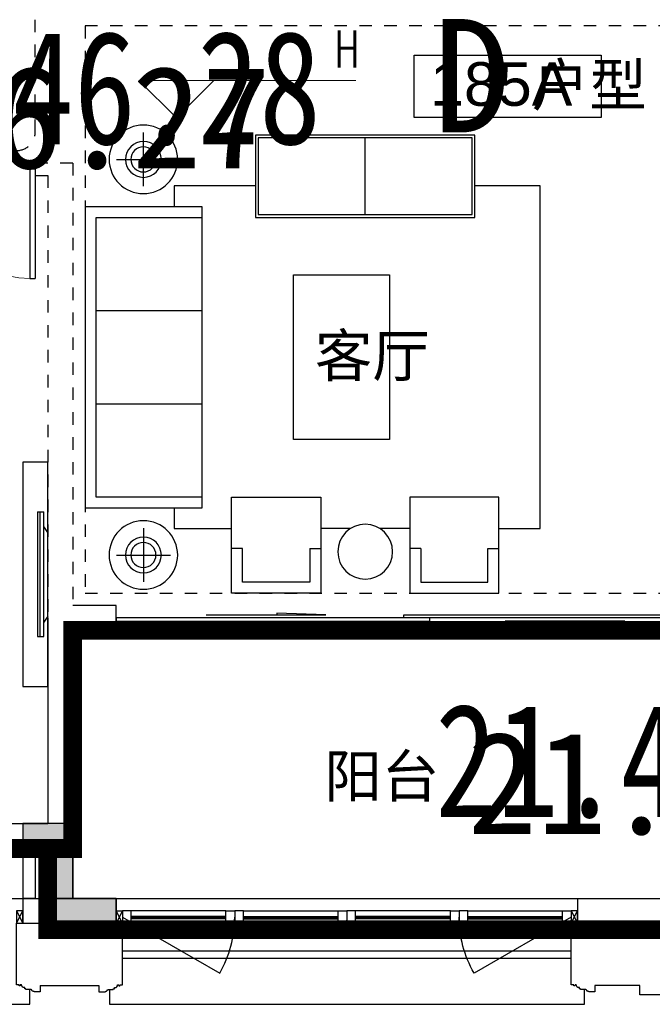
# Model space of a CAD drawing. Header units: millimetres. Extents: x 296296 to 297283, y 219875 to 220035.
# Tile 89 of 256: x 296764 to 296769, y 220010 to 220018. Entities that reach past the tile are written whole.
import ezdxf
from ezdxf.enums import TextEntityAlignment as Align

# ---------------------------------------------------------------- set-up
doc = ezdxf.new("R2010")
doc.units = ezdxf.units.MM
for name, pattern in [('-DASH', [0.35, 0.25, -0.1]), ('185洋房-边套（报建版）-旧规$0$DASH', [0.35, 0.25, -0.1]), ('185洋房-边套（报建版）-旧规$0$洋房户型$0$_DASH', [0.6000000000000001, 0.4, -0.2]), ('CONTINOUS', [0])]:
    doc.linetypes.add(name, pattern=pattern)
for name, color, linetype in [('$面积结果', 7, 'Continuous'), ('面积-住宅全面积', 1, 'Continuous'), ('面积-住宅半面积', 1, 'Continuous')]:
    doc.layers.add(name, color=color, linetype=linetype)
for name, color, linetype, lineweight in [('A-注-房间名称.....ANNO-ROOM', 251, 'Continuous', 0), ('A-注-标高.........ANNO-HIGH', 251, 'Continuous', 0), ('面校面积', 1, 'CONTINOUS', 0), ('面积-计容-住宅-0.5', 1, 'Continuous', 0), ('面积-计容-住宅-1', 1, 'Continuous', 0)]:
    doc.layers.add(name, color=color, linetype=linetype, lineweight=lineweight)
doc.styles.add('_TCH_DIM', font='SIMPLEX', dxfattribs={"bigfont": 'GBCBIG'})
doc.styles.add('dw', font='simhei.ttf')
doc.styles.get("Standard").update_dxf_attribs({"font": 'arial.ttf'})

# ---------------------------------------------------------------- blocks, each defined once
blk = doc.blocks.new('wy53eu64i765i57i78i')
blk.add_hatch(color=253).paths.add_polyline_path([(956774.8551656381, 180258.4376814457), (956774.8551656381, 180058.4376814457), (956974.8551656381, 180058.4376814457), (956974.8551656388, 179458.4376814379), (957524.8551645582, 179458.4376814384), (957524.855164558, 179658.4376814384), (957174.8551656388, 179658.4376814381), (957174.8551656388, 180258.4376814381)])
at = {"color": 253}
blk.add_lwpolyline([(956774.8551656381, 180258.4376814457), (956774.8551656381, 180058.4376814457), (956974.8551656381, 180058.4376814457), (956974.8551656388, 179458.4376814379), (957524.8551645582, 179458.4376814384), (957524.855164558, 179658.4376814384), (957174.8551656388, 179658.4376814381), (957174.8551656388, 180258.4376814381)], close=True, dxfattribs=at)
blk = doc.blocks.new('4uyh5uj6kj67j75rykjtuk7tsik76ykj')
at = {"color": 253}
blk.add_lwpolyline([(817114.2793763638, 428423.8166638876), (818614.2793763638, 428423.8166638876), (818614.2793763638, 427923.8166638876), (817114.2793763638, 427923.8166638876)], close=True, dxfattribs=at)
for s, height, p in [('185A', 350, (817242, 428017.5)), ('户型', 337.5886524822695, (818058.6666666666, 428017.5)), ('客厅', 337.5886524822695, (816318, 425844.5)), ('阳台', 337.5886524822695, (816394.5, 422470.5))]:
    blk.add_text(s, height=height, dxfattribs=at).set_placement(p)
blk = doc.blocks.new('185洋房-边套（报建版）-旧规$0$洋房户型$0$11Sofa_1_ICDA')
at = {"color": 253}
for p, q in [((-850, 1100), (-850, -1100)), ((0, 1100), (-850, 1100)), ((0, 1100), (0, -1100)), ((-80, 1020), (-850, 1020)), ((-80, -1020), (-80, 1020)), ((-80, 340), (-850, 340)), ((-80, -340), (-850, -340)), ((-850, -1020), (-80, -1020)), ((-850, -1100), (0, -1100))]:
    blk.add_line(p, q, dxfattribs=at)
blk = doc.blocks.new('185洋房-边套（报建版）-旧规$0$洋房户型$0$11Sofa_4_ICDA')
at = {"color": 253}
for p, q in [((80.00000000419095, 325.4545454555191), (4.1909516e-09, 325.4545454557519)), ((80.00000000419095, 325.4545454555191), (25.45454545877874, 325.4545454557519)), ((570.9090909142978, 325.4545454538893), (625.4545454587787, 325.4545454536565)), ((570.9090909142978, 325.4545454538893), (650.9090909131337, 325.4545454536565))]:
    blk.add_line(p, q, dxfattribs=at)
for points in [[(650.9090909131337, -2.3283064e-09), (650.9090909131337, 699.9999999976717), (9.0803951e-09, 699.9999999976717), (0, 0), (650.9090909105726, -2.3283064e-09), (650.9090909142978, 325.454545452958)], [(80.00000000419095, 325.4545454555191), (80.0000000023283, 79.99999999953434), (570.9090909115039, 79.99999999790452), (570.9090909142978, 325.4545454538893)], [(80.00000000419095, 325.4545454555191), (80.0000000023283, 79.99999999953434), (570.9090909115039, 79.99999999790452), (570.9090909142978, 325.4545454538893)]]:
    blk.add_lwpolyline(points, dxfattribs=at)
blk = doc.blocks.new('185洋房-边套（报建版）-旧规$0$洋房户型$0$11Sofa_5_ICDA')
at = {"color": 253}
for points in [[(0, 0), (1600, 0), (1600, -600), (0, -600)], [(20, -20), (1580, -20), (1580, -580), (20, -580)]]:
    blk.add_lwpolyline(points, close=True, dxfattribs=at)
blk.add_lwpolyline([(799.9975441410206, -580), (799.999915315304, -20)], dxfattribs=at)
blk = doc.blocks.new('*U1095')
at = {"color": 253}
for p, q in [((-425.0000000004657, 1246.488670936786), (-425.0000000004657, 1639.215943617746)), ((-228.6363636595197, 1442.852307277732), (-621.3636363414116, 1442.852307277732)), ((-2367.147781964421, -1248.922221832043), (-2148.676227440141, -1248.922221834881)), ((-1936.528427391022, -1248.922221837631), (-1718.056872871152, -1248.922221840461)), ((-425.0000000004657, -1246.488670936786), (-425.0000000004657, -1639.215943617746)), ((-228.6363636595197, -1442.852307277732), (-621.3636363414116, -1442.852307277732))]:
    blk.add_line(p, q, dxfattribs=at)
for points in [[(-3018.056872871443, -1248.922221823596), (-3318.056872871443, -1248.922221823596), (-3318.056872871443, 1248.922221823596), (-2842.602327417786, 1248.922221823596)], [(-1242.602327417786, 1248.922221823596), (-649.9999999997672, 1248.922221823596), (-649.9999999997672, 1100)], [(-650.0000000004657, -1100), (-650.0000000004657, -1248.922221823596), (-1067.14778196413, -1248.922221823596)]]:
    blk.add_lwpolyline(points, dxfattribs=at)
blk.add_lwpolyline([(-1519.014904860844, -600), (-1519.014904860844, 600), (-2219.014904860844, 600), (-2219.014904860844, -600)], close=True, dxfattribs=at)
for centre, radius in [((-425.0000000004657, 1442.852307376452), 250), ((-425.0000000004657, 1442.852307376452), 130.9090908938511), ((-425.0000000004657, 1442.852307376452), 91.63636362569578), ((-2042.602327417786, -1418.475540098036), 200), ((-425.0000000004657, -1442.852307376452), 250), ((-425.0000000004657, -1442.852307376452), 130.9090908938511), ((-425.0000000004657, -1442.852307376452), 91.63636362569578)]:
    blk.add_circle(centre, radius, dxfattribs=at)
for name, p in [('185洋房-边套（报建版）-旧规$0$洋房户型$0$11Sofa_5_ICDA', (-2842.602327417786, 1620)), ('185洋房-边套（报建版）-旧规$0$洋房户型$0$11Sofa_1_ICDA', (0, 0)), ('185洋房-边套（报建版）-旧规$0$洋房户型$0$11Sofa_4_ICDA', (-1718.056872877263, -1719.999999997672))]:
    blk.add_blockref(name, p, dxfattribs=at)
at = {"color": 253, "xscale": -1}
blk.add_blockref('185洋房-边套（报建版）-旧规$0$洋房户型$0$11Sofa_4_ICDA', (-2367.147781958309, -1719.999999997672), dxfattribs=at)
blk = doc.blocks.new('*U1133')
at = {"color": 253}
for p, q in [((81.74266609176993, 1227.285564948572), (31.14089684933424, 1227.28556510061)), ((31.14089620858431, 1109.991018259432), (31.14089684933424, 1227.28556510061)), ((64.69396885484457, 1227.285564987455), (64.69396468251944, 227.2593740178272)), ((81.74266609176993, 1227.285564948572), (81.7426618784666, 227.2593739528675)), ((-3.98270785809e-05, 1063.073199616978), (31.14089619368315, 1109.991018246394)), ((31.14089324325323, 344.5539209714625), (31.14089620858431, 1109.991018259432)), ((-4.22820448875e-05, 391.4717398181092), (-3.98270785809e-05, 1063.073199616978)), ((-4.22820448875e-05, 391.4717398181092), (31.14089324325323, 344.5539209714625)), ((31.1408926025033, 227.259374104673), (31.1408932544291, 344.5539209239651)), ((81.7426618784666, 227.2593739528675), (31.1408926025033, 227.259374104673))]:
    blk.add_line(p, q, dxfattribs=at)
blk.add_lwpolyline([(199.9999588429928, -172.7275289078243), (-4.11570072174e-05, -172.7275289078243), (-4.0790066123e-05, 1627.272469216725), (199.9999588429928, 1627.272469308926)], close=True, dxfattribs=at)
blk = doc.blocks.new('185洋房-边套（报建版）-旧规$0$$DorLib2D$00000131')
at = {"color": 253, "linetype": 'Continuous'}
for p, q in [((0.1499999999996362, 0.125), (0.231949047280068, 0.1972603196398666)), ((0.231949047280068, 0.1972603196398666), (0.231949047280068, 0.125)), ((-0.5, 0.125), (-0.5, 0)), ((0.0192439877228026, 0.125), (-0.5, 0.125)), ((0.0192439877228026, 0), (0.0192439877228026, 0.125)), ((0.3500000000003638, 0.125), (0.1499999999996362, 0.125)), ((-0.5, 0), (0.0192439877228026, 0)), ((-0.0239902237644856, 0), (0.5, 0)), ((-0.0239902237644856, -0.125), (-0.0239902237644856, 0)), ((0.5, 0), (0.5, -0.125)), ((-0.3500000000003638, -0.125), (-0.1499999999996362, -0.125)), ((-0.231949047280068, -0.1972603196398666), (-0.231949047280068, -0.125)), ((-0.1499999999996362, -0.125), (-0.231949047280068, -0.1972603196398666)), ((0.5, -0.125), (-0.0239902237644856, -0.125))]:
    blk.add_line(p, q, dxfattribs=at)
blk = doc.blocks.new('185洋房-边套（报建版）-旧规$0$洋房户型$0$$DorLib2D$00000001')
at = {"color": 253}
for p, q in [((0.45, 0.9750000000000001), (0.5000000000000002, 0.9750000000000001)), ((0.45, 0), (0.45, 0.9750000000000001)), ((0.5, 0), (0.5, 0.9750000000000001)), ((0.5, 0), (0.45, 0))]:
    blk.add_line(p, q, dxfattribs=at)
at = {"color": 253, "lineweight": 13}
blk.add_arc((0.475, 0), 0.975, 91.4692835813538, 180, dxfattribs=at)
blk = doc.blocks.new('185洋房-边套（报建版）-旧规')
at = {"color": 253, "linetype": '185洋房-边套（报建版）-旧规$0$DASH'}
for p, q in [((7199.99999999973, 5999.999979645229), (6899.99999999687, 5999.999979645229)), ((6899.99999999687, 5999.999979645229), (6899.999999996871, 5899.999979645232)), ((7199.99999999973, 5999.999979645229), (7200.000000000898, 2450.000000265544)), ((6899.999999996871, 5899.999979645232), (6999.999999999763, 5899.999979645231)), ((6999.999999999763, 5899.999979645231), (7000.000000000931, 2350.000000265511))]:
    blk.add_line(p, q, dxfattribs=at)
at = {"color": 253, "linetype": 'Continuous'}
for p, q in [((7550.000000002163, 2450.000000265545), (7200.000000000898, 2450.000000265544)), ((7550.000000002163, 2250.000000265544), (7550.000000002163, 2450.000000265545)), ((7000.000000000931, 2350.000000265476), (7000.000000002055, 700.000000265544)), ((7200.000000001, 2250.000000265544), (7200.000000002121, 600.0000002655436)), ((7200.000000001, 2250.000000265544), (7550.000000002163, 2250.000000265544)), ((6800.000000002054, 700.0000002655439), (6800.000000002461, 100.0000002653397)), ((6800.000000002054, 700.0000002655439), (7000.000000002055, 700.000000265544)), ((7200.000000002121, 600.0000002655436), (7200.000000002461, 100.0000002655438)), ((6900.00000000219, 500.0000002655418), (6900.000000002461, 100.0000002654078)), ((6900.00000000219, 500.0000002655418), (7000.000000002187, 500.0000002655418)), ((7000.000000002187, 500.0000002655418), (7000.000000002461, 100.0000002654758)), ((6900.000000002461, 100.0000002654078), (6800.000000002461, 100.0000002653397)), ((7200.000000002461, 100.0000002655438), (7000.000000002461, 100.0000002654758))]:
    blk.add_line(p, q, dxfattribs=at)
at = {"color": 253, "linetype": '185洋房-边套（报建版）-旧规$0$洋房户型$0$_DASH', "ltscale": 0.5}
blk.add_lwpolyline([(6900.000120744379, 6249.999991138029), (6900.000120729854, 8349.99999644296, 0.4142135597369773), (6750.000122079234, 8499.9999964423), (5550.000076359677, 8500.000004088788, 0.4142135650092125), (5400.000075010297, 8350.000004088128), (5400.000075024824, 6249.999998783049, 0.4142135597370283), (5550.00007367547, 6099.999998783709), (6750.000119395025, 6099.999991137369, 0.4142135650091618)], format="xyb", close=True, dxfattribs=at)
blk.add_lwpolyline([(12400.00000004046, 7099.999979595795), (7300.000120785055, 7099.999979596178), (7300.00012074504, 2550.000000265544), (12400.00000000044, 2550.000000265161)], close=True, dxfattribs=at)
at = {"color": 253}
blk.add_lwpolyline([(4500.000000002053, 700.000000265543), (6800.000000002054, 700.000000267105)], dxfattribs=at)
for name, p, xscale, yscale, zscale in [('*U1095', (7300.000120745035, 4442.000000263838), -1.1, 1.1, 1.1), ('185洋房-边套（报建版）-旧规$0$洋房户型$0$$DorLib2D$00000001', (6449.999999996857, 5949.999979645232), 900, -900, 100), ('185洋房-边套（报建版）-旧规$0$$DorLib2D$00000131', (9950.00000000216, 2350.000000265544), -4800, 200, 200)]:
    blk.add_blockref(name, p, dxfattribs=dict(at, xscale=xscale, yscale=yscale, zscale=zscale))
at = {"color": 253, "xscale": -1}
blk.add_blockref('*U1133', (6999.99995902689, 1972.727530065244), dxfattribs=at)
blk = doc.blocks.new('*U1462')
at = {"color": 253}
blk.add_lwpolyline([(3858.571176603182, 221.0000007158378), (3858.571176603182, 340.0000008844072), (48.57117371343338, 340.0000008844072), (48.57117371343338, 221.0000007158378)], dxfattribs=at)
for points in [[(-36.42882628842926, 190.0000006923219), (-36.42882628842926, 240.0000006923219), (13.57117371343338, 240.0000006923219), (13.57117371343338, 237.0000006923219), (20.57117371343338, 237.0000006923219), (20.57117371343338, 234.0000007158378), (23.57117371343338, 234.0000007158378, -0.4142135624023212), (30.57117371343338, 227.0000007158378), (30.57117371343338, 224.0000007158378), (37.57117371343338, 224.0000007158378), (37.57117371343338, 221.0000007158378), (78.57117462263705, 221.0000010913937), (78.5711745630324, 216.000000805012), (88.57117450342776, 216.0000006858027), (88.57117438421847, 206.000000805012), (93.57117527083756, 206.0000007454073, -0.4039906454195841), (113.5711747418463, 185.0000008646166), (123.5711744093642, 185.0000009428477), (123.5711743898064, 187.5000007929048, -0.9999999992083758), (133.571174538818, 187.5000008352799), (133.5711745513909, 185.0000008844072), (153.5711751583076, 185.0000008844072), (153.5711751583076, -309.9999993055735)], [(3943.571176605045, 190.0000006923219), (3943.571176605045, 240.0000006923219), (3893.571176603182, 240.0000006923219), (3893.571176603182, 237.0000006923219), (3886.571176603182, 237.0000006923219), (3886.571176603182, 234.0000007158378), (3883.571176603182, 234.0000007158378, 0.4142135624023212), (3876.571176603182, 227.0000007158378), (3876.571176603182, 224.0000007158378), (3869.571176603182, 224.0000007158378), (3869.571176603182, 221.0000007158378), (3828.571175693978, 221.0000010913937), (3828.571175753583, 216.000000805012), (3818.571175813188, 216.0000006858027), (3818.571175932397, 206.000000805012), (3813.571175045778, 206.0000007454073, 0.4039906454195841), (3793.571175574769, 185.0000008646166), (3783.571175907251, 185.0000009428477), (3783.571175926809, 187.5000007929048, 0.9999999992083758), (3773.571175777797, 187.5000008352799), (3773.571175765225, 185.0000008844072), (3753.571175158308, 185.0000008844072), (3753.571175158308, -309.9999993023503)]]:
    blk.add_lwpolyline(points, format="xyb", dxfattribs=at)
blk = doc.blocks.new('*U1464')
at = {"color": 253}
blk.add_lwpolyline([(1958.571176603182, 221.0000007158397), (1958.571176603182, 340.000000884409), (-51.42882628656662, 340.0000008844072), (-51.42882628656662, 221.0000007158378)], dxfattribs=at)
for points in [[(-136.4288262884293, 190.0000006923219), (-136.4288262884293, 240.0000006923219), (-86.42882628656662, 240.0000006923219), (-86.42882628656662, 237.0000006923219), (-79.42882628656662, 237.0000006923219), (-79.42882628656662, 234.0000007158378), (-76.42882628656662, 234.0000007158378, -0.4142135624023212), (-69.42882628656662, 227.0000007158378), (-69.42882628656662, 224.0000007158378), (-62.42882628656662, 224.0000007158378), (-62.42882628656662, 221.0000007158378), (-21.42882537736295, 221.0000010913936), (-21.4288254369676, 216.000000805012), (-11.42882549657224, 216.0000006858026), (-11.42882561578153, 206.0000008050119), (-6.428824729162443, 206.0000007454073, -0.4039906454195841), (13.57117474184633, 185.0000008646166), (23.57117440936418, 185.0000009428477), (23.5711743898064, 187.5000007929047, -0.9999999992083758), (33.57117453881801, 187.5000008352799), (33.57117455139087, 185.0000008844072), (53.5711751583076, 185.0000008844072), (53.5711751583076, -309.9999986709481)], [(2043.571176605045, 190.0000006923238), (2043.571176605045, 240.0000006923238), (1993.571176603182, 240.0000006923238), (1993.571176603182, 237.0000006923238), (1986.571176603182, 237.0000006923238), (1986.571176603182, 234.0000007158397), (1983.571176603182, 234.0000007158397, 0.4142135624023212), (1976.571176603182, 227.0000007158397), (1976.571176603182, 224.0000007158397), (1969.571176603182, 224.0000007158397), (1969.571176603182, 221.0000007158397), (1928.571175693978, 221.0000010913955), (1928.571175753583, 216.0000008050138), (1918.571175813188, 216.0000006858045), (1918.571175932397, 206.0000008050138), (1913.571175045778, 206.0000007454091, 0.4039906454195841), (1893.571175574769, 185.0000008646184), (1883.571175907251, 185.0000009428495), (1883.571175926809, 187.5000007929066, 0.9999999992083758), (1873.571175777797, 187.5000008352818), (1873.571175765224, 185.000000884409), (1853.571175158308, 185.000000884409), (1853.571175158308, -309.9999986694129)]]:
    blk.add_lwpolyline(points, format="xyb", dxfattribs=at)
blk = doc.blocks.new('185标准层外包-边-报建版$0$seyesryhertyheryetrye')
at = {"color": 253}
blk.add_lwpolyline([(22072.70269624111, 23949.57976469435), (22022.70269624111, 23949.57976469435), (22022.70269624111, 23849.57976469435), (22072.70269624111, 23849.57976469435)], close=True, dxfattribs=at)
for points in [[(22022.70269624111, 23849.57976469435), (22072.70269624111, 23949.57976469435)], [(22022.70269624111, 23949.57976469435), (22072.70269732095, 23849.57976468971)]]:
    blk.add_lwpolyline(points, dxfattribs=at)
blk = doc.blocks.new('*U1476')
at = {"color": 253}
for points in [[(7970.00000050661, 814.9999839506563), (7970.00000050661, 899.9999839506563), (7900.00000050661, 899.9999839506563), (7900.00000050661, 819.9999839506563), (7905.00000050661, 819.9999839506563), (7905.00000050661, 799.9999839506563), (7940.00000050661, 799.9999839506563), (7940.00000050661, 809.9999839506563), (7950.00000050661, 809.9999839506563), (7950.00000050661, 799.9999839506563), (7960.00000050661, 799.9999839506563)], [(8730.00000050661, 814.9999839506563), (8730.00000050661, 899.9999839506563), (8800.00000050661, 899.9999839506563), (8800.00000050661, 819.9999839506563), (8795.00000050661, 819.9999839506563), (8795.00000050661, 799.9999839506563), (8760.00000050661, 799.9999839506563), (8760.00000050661, 809.9999839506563), (8750.00000050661, 809.9999839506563), (8750.00000050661, 799.9999839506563), (8740.00000050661, 799.9999839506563)]]:
    blk.add_lwpolyline(points, close=True, dxfattribs=at)
for points in [[(7970.00000050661, 899.9999839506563), (8730.00000050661, 899.9999839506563)], [(7960.00000050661, 799.9999839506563), (8740.00000050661, 799.9999839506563)], [(7970.00000050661, 854.9999839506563), (8730.00000050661, 854.9999839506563)], [(7970.00000050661, 844.9999839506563), (8730.00000050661, 844.9999839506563)], [(7970.00000050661, 834.9999839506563), (8730.00000050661, 834.9999839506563)], [(7970.00000050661, 814.9999839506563), (8730.00000050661, 814.9999839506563)]]:
    blk.add_lwpolyline(points, dxfattribs=at)
blk = doc.blocks.new('185标准层外包-边-报建版')
at = {"color": 253, "linetype": 'Continuous'}
for p, q in [((23422.70266338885, 10549.57976468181), (24172.70266339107, 10549.57976468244)), ((23422.70266338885, 10549.57976468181), (23422.70266338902, 10349.57976468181)), ((24172.70266339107, 10549.57976468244), (24172.70266339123, 10349.57976468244)), ((27872.70266339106, 10549.5797646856), (29772.70266339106, 10549.57976468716)), ((27872.70266339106, 10549.5797646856), (27872.70266339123, 10349.5797646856)), ((23422.70266338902, 10349.57976468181), (24172.70266339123, 10349.57976468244)), ((27872.70266339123, 10349.5797646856), (29772.70266339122, 10349.57976468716))]:
    blk.add_line(p, q, dxfattribs=at)
at = {"color": 253}
for points in [[(21522.70266338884, 10549.57976468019), (23422.70266338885, 10549.57976468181)], [(24172.70266339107, 10549.57976468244), (27872.70266339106, 10549.5797646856)], [(24222.70281678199, 10129.57976512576), (27822.70266339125, 10129.57976512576)], [(24222.70281678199, 10069.57976512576), (27822.70266339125, 10069.57976512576)], [(29632.70266194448, 10049.5797648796), (29272.70266194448, 10049.5797648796), (29272.70266194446, 9774.579764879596), (28372.70266194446, 9774.579764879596), (28372.70266194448, 9849.579764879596), (28012.70266194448, 9849.579764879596)], [(23562.70266483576, 9849.579765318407), (24032.70266194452, 9849.579765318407)]]:
    blk.add_lwpolyline(points, dxfattribs=at)
for points in [[(24222.70266255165, 10399.57971151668), (25002.12552595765, 9949.579711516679, 0.1316524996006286), (25122.70266255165, 10399.57971864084)], [(27822.70266423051, 10399.57971151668), (27043.27980082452, 9949.579711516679, -0.1316524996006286), (26922.70266423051, 10399.57971864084)]]:
    blk.add_lwpolyline(points, format="xyb", dxfattribs=at)
for name, p in [('185标准层外包-边-报建版$0$seyesryhertyheryetrye', (1349.999967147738, -13500.00000001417)), ('*U1476', (17222.70266288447, 9549.579780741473)), ('*U1476', (19022.70266288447, 9549.579780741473)), ('185标准层外包-边-报建版$0$seyesryhertyheryetrye', (5799.999967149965, -13500.00000000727))]:
    blk.add_blockref(name, p, dxfattribs=at)
at = {"color": 253, "xscale": -1}
for name, p in [('185标准层外包-边-报建版$0$seyesryhertyheryetrye', (46245.40535963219, -13500.00000000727)), ('*U1476', (33022.70266389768, 9549.579780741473)), ('*U1476', (34822.70266389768, 9549.579780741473))]:
    blk.add_blockref(name, p, dxfattribs=at)
at = {"color": 253, "rotation": 180}
for name, p in [('*U1464', (23426.27383854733, 10039.57976601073)), ('*U1462', (27976.27383854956, 10039.57976538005))]:
    blk.add_blockref(name, p, dxfattribs=at)

msp = doc.modelspace()

# ---------------------------------------------------------------- block references
at = {"xscale": 0.001, "yscale": 0.001, "zscale": 0.001}
for name, p in [('wy53eu64i765i57i78i', (295807.0135978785, 219830.9300733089)), ('4uyh5uj6kj67j75rykjtuk7tsik76ykj', (295949.8135978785, 219588.9300733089))]:
    msp.add_blockref(name, p, dxfattribs=at)

# ---------------------------------------------------------------- next in the draw order: block references
msp.add_blockref('185洋房-边套（报建版）-旧规', (296756.9884530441, 220010.4885109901), dxfattribs=at)

# ---------------------------------------------------------------- next in the draw order: linework, layer by layer
at = {"layer": 'A-注-标高.........ANNO-HIGH'}
for p, q in [((296765.0205003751, 220016.8499075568), (296764.7205003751, 220017.1499075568)), ((296764.7205003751, 220017.1499075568), (296766.4605003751, 220017.1499075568)), ((296765.0205003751, 220016.8499075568), (296765.3205003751, 220017.1499075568))]:
    msp.add_line(p, q, dxfattribs=at)
at = {"layer": '面积-计容-住宅-0.5', "color": 1, "linetype": '-DASH', "const_width": 0.15}
msp.add_lwpolyline([(296763.9884528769, 220010.9885109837), (296763.9884528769, 220010.9885109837), (296764.188452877, 220010.9885109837), (296764.188452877, 220012.7385109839), (296773.0884528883, 220012.7385109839), (296773.0884528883, 220010.3385109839), (296763.9884528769, 220010.3385109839), (296763.9884528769, 220010.9885109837)], close=True, dxfattribs=at)
at = {"layer": '面积-计容-住宅-1', "const_width": 0.15}
msp.add_lwpolyline([(296768.7884460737, 220021.4885113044), (296764.1884525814, 220021.488510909), (296764.1884528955, 220022.5885109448), (296762.3884527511, 220022.588510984), (296762.3884530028, 220023.2885110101), (296758.9884530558, 220023.2885109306), (296758.9884530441, 220022.6885109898), (296757.4884540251, 220022.6885109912), (296757.4884540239, 220014.9885109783), (296756.8384528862, 220014.9885109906), (296756.8384528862, 220011.5885109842), (296760.688452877, 220011.5885109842), (296760.688452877, 220010.9885109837), (296764.188452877, 220010.9885109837), (296764.188452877, 220012.7385109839), (296769.6884528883, 220012.7385109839), (296769.6884528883, 220012.7385109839), (296773.0884528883, 220012.7385109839), (296773.0884528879, 220017.6885109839), (296769.7884528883, 220017.6885109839), (296769.7884528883, 220020.1885109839), (296770.4884528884, 220020.1885109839), (296770.4884528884, 220021.1885108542), (296768.7884460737, 220021.1885113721)], close=True, dxfattribs=at)

# ---------------------------------------------------------------- next in the draw order: block references
at = {"xscale": 0.001, "yscale": 0.001, "zscale": 0.001}
msp.add_blockref('185标准层外包-边-报建版', (296740.3657503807, 220000.0389312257), dxfattribs=at)

# ---------------------------------------------------------------- next in the draw order: texts
at = {"layer": '$面积结果', "color": 1, "style": 'dw'}
for s, p in [('146.27', (296762.43024125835, 220016.44565322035)), ('21.49', (296767.3547754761, 220011.10423265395))]:
    msp.add_text(s, height=0.8206631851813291, dxfattribs=at).set_placement(p)
at = {"layer": 'A-注-房间名称.....ANNO-ROOM', "color": 7, "style": '_TCH_DIM', "width": 0.7058823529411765}
msp.add_text('H', height=0.2975, dxfattribs=at).set_placement((296766.2905003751, 220017.2549075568))
at = {"layer": '面校面积', "color": 7, "style": 'dw'}
msp.add_text('D', height=0.9100000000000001, dxfattribs=at).set_placement((296767.3894393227, 220017.1890351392), align=Align.MIDDLE)
at = {"layer": '面积-住宅全面积', "color": 1, "style": 'dw', "width": 0.7999999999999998}
msp.add_text('146.28', height=0.9100000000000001, dxfattribs=at).set_placement((296763.2088162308, 220016.6397042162))
at = {"layer": '面积-住宅半面积', "color": 1, "style": 'dw', "width": 0.7999999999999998}
msp.add_text('21.49', height=0.9100000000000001, dxfattribs=at).set_placement((296767.0966476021, 220011.240879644))

doc.saveas('drawing.dxf')
